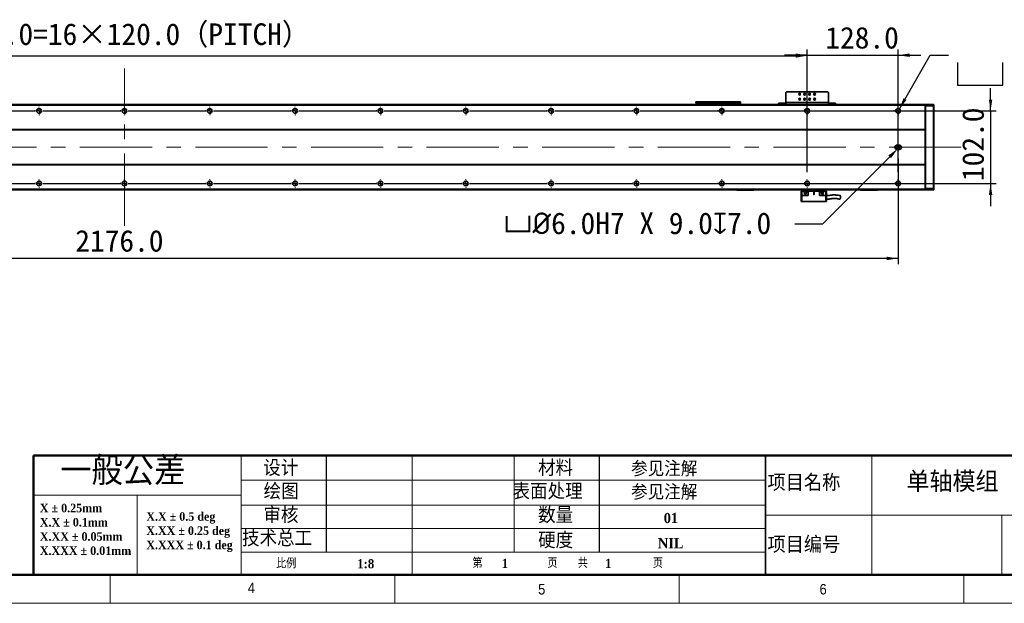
# Model space of a CAD drawing. Header units: millimetres. Extents: x 40 to 3320, y 40 to 2336.
# Tile 5 of 11: x 1153 to 2537, y 40 to 861. Entities that reach past the tile are written whole.
import ezdxf

# ---------------------------------------------------------------- set-up
doc = ezdxf.new("R2010")
doc.units = ezdxf.units.MM
doc.header["$LTSCALE"] = 8
doc.header["$PDSIZE"] = -1
doc.linetypes.add('CENTERX2', pattern=[20.32, 12.7, -2.54, 2.54, -2.54])
doc.layers.add('DIMNS', color=7, linetype='Continuous')
doc.layers.add('黑色实线', color=7, linetype='Continuous')
doc.styles.add('SLDTEXTSTYLE1', font='Gothic.ttf', dxfattribs={"width": 0.913})
doc.styles.add('SLDTEXTSTYLE2', font='timesbd.ttf', dxfattribs={"width": 0.933})
doc.styles.add('SLDTEXTSTYLE3', font='txt', dxfattribs={"bigfont": 'bigfont'})
doc.styles.add('SLDTEXTSTYLE4', font='txt', dxfattribs={"bigfont": 'bigfont'})
doc.styles.add('SLDTEXTSTYLE7', font='timesbd.ttf', dxfattribs={"width": 0.933, "bigfont": 'bigfont'})
doc.styles.add('SLDTEXTSTYLE8', font='txt')
doc.dimstyles.new('SLDDIMSTYLE0', dxfattribs={"dimtxt": 30.4, "dimasz": 16, "dimexe": 0, "dimexo": 0.0625, "dimgap": 7.6, "dimtad": 2, "dimdec": 1, "dimrnd": 1e-09, "dimzin": 4, "dimdsep": 46, "dimtxsty": 'SLDTEXTSTYLE8', "dimsah": 1, "dimcen": 0.09, "dimadec": 0, "dimazin": 1, "dimtfac": 1, "dimtdec": 1, "dimtmove": 0, "dimatfit": 0, "dimfxl": 0, "dimfrac": 2, "dimtolj": 1, "dimtzin": 12, "dimarcsym": 0})
doc.dimstyles.new('SLDDIMSTYLE5', dxfattribs={"dimtxt": 30.4, "dimasz": 16, "dimexe": 0, "dimexo": 0.0625, "dimgap": 7.6, "dimtad": 2, "dimdec": 1, "dimrnd": 1e-09, "dimzin": 4, "dimdsep": 46, "dimtxsty": 'SLDTEXTSTYLE8', "dimsah": 1, "dimcen": 0.09, "dimadec": 0, "dimazin": 1, "dimtfac": 1, "dimtdec": 1, "dimtofl": 0, "dimtmove": 0, "dimatfit": 3, "dimfxl": 0, "dimfrac": 2, "dimtolj": 1, "dimtzin": 12, "dimarcsym": 0})
doc.dimstyles.new('SLDDIMSTYLE7', dxfattribs={"dimtxt": 30.4, "dimasz": 16, "dimexe": 0, "dimexo": 0.0625, "dimgap": 7.6, "dimtad": 0, "dimtih": 1, "dimtoh": 1, "dimdec": 1, "dimrnd": 1e-09, "dimzin": 4, "dimdsep": 46, "dimtxsty": 'SLDTEXTSTYLE8', "dimsah": 1, "dimcen": 0, "dimadec": 0, "dimazin": 1, "dimtfac": 1, "dimtdec": 1, "dimtofl": 0, "dimtmove": 0, "dimatfit": 3, "dimfxl": 0, "dimfrac": 2, "dimtolj": 1, "dimtzin": 12, "dimarcsym": 0})
doc.dimstyles.new('SLDDIMSTYLE8', dxfattribs={"dimtxt": 30.4, "dimasz": 16, "dimexe": 0, "dimexo": 0.0625, "dimgap": 7.6, "dimtad": 0, "dimtih": 1, "dimtoh": 1, "dimdec": 1, "dimrnd": 1e-09, "dimzin": 4, "dimdsep": 46, "dimtxsty": 'SLDTEXTSTYLE8', "dimsah": 1, "dimcen": 0, "dimadec": 0, "dimazin": 1, "dimtfac": 1, "dimtdec": 1, "dimtofl": 0, "dimtmove": 0, "dimatfit": 3, "dimfxl": 0, "dimfrac": 2, "dimtolj": 1, "dimtzin": 12, "dimarcsym": 0})

# ---------------------------------------------------------------- blocks, each defined once
blk = doc.blocks.new('SW_NOTE_0')
at = {"color": 0, "linetype": 'Continuous', "lineweight": 0, "char_height": 12, "attachment_point": 1, "style": 'SLDTEXTSTYLE2'}
for s, insert in [('X.X ± 0.5 deg', (0, 15.8)), ('X.XX ± 0.25 deg', (0, -4.2)), ('X.XXX ± 0.1 deg', (0, -24.2))]:
    blk.add_mtext(s, dxfattribs=dict(at, insert=insert))
blk = doc.blocks.new('SW_NOTE_1')
at = {"color": 0, "linetype": 'Continuous', "lineweight": 0, "char_height": 12, "attachment_point": 1, "style": 'SLDTEXTSTYLE2'}
for s, insert in [('X ± 0.25mm ', (0, 15.8)), ('X.X ± 0.1mm', (0, -4.2))]:
    blk.add_mtext(s, dxfattribs=dict(at, insert=insert))
blk = doc.blocks.new('SW_NOTE_2')
at = {"color": 0, "linetype": 'Continuous', "lineweight": 0, "char_height": 12, "attachment_point": 1, "style": 'SLDTEXTSTYLE2'}
for s, insert in [('X.XX ± 0.05mm', (0, 15.8)), ('X.XXX ± 0.01mm', (0, -4.2))]:
    blk.add_mtext(s, dxfattribs=dict(at, insert=insert))
blk = doc.blocks.new('_D_28')
at = {"layer": 'Defpoints', "color": 0}
for p in [(2387.2, 679.1), (2389.3, 681.2)]:
    blk.add_point(p, dxfattribs=at)
at = {"layer": '黑色实线', "color": 0, "lineweight": -2}
for p, q in [((2281.8, 573.7), (2375.9, 667.8)), ((2242.6, 573.7), (2281.8, 573.7))]:
    blk.add_line(p, q, dxfattribs=at)
at = {"layer": '黑色实线', "color": 0}
blk.add_solid([(2374, 669.7), (2377.8, 665.9), (2387.2, 679.1)], dxfattribs=at)
at = {"layer": '黑色实线', "color": 0, "insert": (1833, 589.5), "char_height": 30.4, "attachment_point": 1, "style": 'SLDTEXTSTYLE8'}
blk.add_mtext('\\A1;{\\fGDT|b0|i0|c134|p2;v\\fISOCPEUR|b0|i0|c134|p34;%%C}6.0H7 X 9.0{\\fGDT|b0|i0|c134|p2;x}7.0', dxfattribs=at)
blk = doc.blocks.new('_D_29')
at = {"layer": '黑色实线'}
for p, q in [((211.8, 671.1), (211.8, 516.9)), ((2387.8, 665.5), (2387.8, 516.9)), ((2387.8, 524.9), (211.8, 524.9))]:
    blk.add_line(p, q, dxfattribs=at)
for points in [[(211.8, 524.9), (227.8, 522.5), (227.8, 527.3)], [(2387.8, 524.9), (2371.8, 527.3), (2371.8, 522.5)]]:
    blk.add_solid(points, dxfattribs=at)
at = {"layer": '黑色实线', "insert": (1230.7, 564.8), "char_height": 30.4, "attachment_point": 1, "style": 'SLDTEXTSTYLE8'}
blk.add_mtext('2176.0', dxfattribs=at)
blk = doc.blocks.new('SW_SYMBOL_HOLE_SPOT')
at = {"layer": '黑色实线', "color": 0}
for p, q in [((0, 7000), (0, 600)), ((12800, 600), (12800, 7000)), ((0, 600), (12800, 600))]:
    blk.add_line(p, q, dxfattribs=at)
blk = doc.blocks.new('SW_SYMBOL_HOLE_DEPTH')
at = {"layer": '黑色实线', "color": 0}
for p, q in [((0, 7000), (6400, 7000)), ((3200, 7000), (3200, 600)), ((800, 4440), (3200, 600)), ((5600, 4440), (3200, 600))]:
    blk.add_line(p, q, dxfattribs=at)
blk = doc.blocks.new('_D_30')
at = {"layer": '黑色实线'}
for p, q in [((2389.5, 735.1), (2433, 810.6)), ((2433, 810.6), (2458.7, 810.6))]:
    blk.add_line(p, q, dxfattribs=at)
blk.add_solid([(2389.5, 735.1), (2399.5, 747.8), (2395.4, 750.2)], dxfattribs=at)
at = {"layer": '黑色实线', "xscale": 0.004985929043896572, "yscale": 0.004985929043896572, "zscale": 0.004985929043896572}
for name, p in [('SW_SYMBOL_HOLE_SPOT', (2471.4, 765.6)), ('SW_SYMBOL_HOLE_DEPTH', (2699.4, 765.6))]:
    blk.add_blockref(name, p, dxfattribs=at)
at = {"layer": '黑色实线', "char_height": 30.4, "attachment_point": 1, "style": 'SLDTEXTSTYLE8'}
for s, insert in [('38X ', (2580, 850.7)), ('%%c', (2659.1, 850.4)), (' THROUGH HOLE', (2706, 850.7)), (' 42.0(UPSIDE DOWN)', (2743.9, 801)), ('%%c', (2555.4, 800.7)), (' 11.0 ', (2602.4, 801))]:
    blk.add_mtext(s, dxfattribs=dict(at, insert=insert))
blk = doc.blocks.new('_D_31')
at = {"layer": '黑色实线'}
for p, q in [((2517.8, 732.2), (2517.8, 764.2)), ((2035.8, 732.2), (2525.8, 732.2)), ((2517.8, 732.2), (2517.8, 630.2)), ((2035.8, 630.2), (2525.8, 630.2)), ((2517.8, 630.2), (2517.8, 598.2))]:
    blk.add_line(p, q, dxfattribs=at)
for points in [[(2517.8, 732.2), (2520.2, 748.2), (2515.4, 748.2)], [(2517.8, 630.2), (2515.4, 614.2), (2520.2, 614.2)]]:
    blk.add_solid(points, dxfattribs=at)
at = {"layer": '黑色实线', "insert": (2477.9, 633.6), "char_height": 30.4, "attachment_point": 1, "rotation": 90, "style": 'SLDTEXTSTYLE8'}
blk.add_mtext('102.0', dxfattribs=at)
blk = doc.blocks.new('_D_32')
at = {"layer": 'Defpoints', "color": 0}
for p in [(2259.8, 809.9), (339.8, 738.1), (2259.8, 738.1)]:
    blk.add_point(p, dxfattribs=at)
at = {"layer": '黑色实线', "color": 0, "lineweight": -2}
for p, q in [((339.8, 738.1), (339.8, 809.9)), ((355.8, 809.9), (2243.8, 809.9)), ((2259.8, 738.1), (2259.8, 809.9))]:
    blk.add_line(p, q, dxfattribs=at)
at = {"layer": '黑色实线', "color": 0}
for points in [[(355.8, 812.6), (355.8, 807.2), (339.8, 809.9)], [(2243.8, 812.6), (2243.8, 807.2), (2259.8, 809.9)]]:
    blk.add_solid(points, dxfattribs=at)
at = {"layer": '黑色实线', "color": 0, "insert": (1304.1, 855.4), "char_height": 30.4, "attachment_point": 2, "style": 'SLDTEXTSTYLE8'}
blk.add_mtext('\\A1;1920.0=16×120.0（PITCH）', dxfattribs=at)
blk = doc.blocks.new('_D_35')
at = {"layer": '黑色实线'}
for p, q in [((2259.8, 646.2), (2259.8, 818.6)), ((2387.8, 646.2), (2387.8, 818.6)), ((2259.8, 810.6), (2227.8, 810.6)), ((2259.8, 810.6), (2387.8, 810.6)), ((2387.8, 810.6), (2419.8, 810.6))]:
    blk.add_line(p, q, dxfattribs=at)
for points in [[(2259.8, 810.6), (2243.8, 813), (2243.8, 808.2)], [(2387.8, 810.6), (2403.8, 808.2), (2403.8, 813)]]:
    blk.add_solid(points, dxfattribs=at)
at = {"layer": '黑色实线', "insert": (2285.4, 850.4), "char_height": 30.4, "attachment_point": 1, "style": 'SLDTEXTSTYLE8'}
blk.add_mtext('128.0', dxfattribs=at)
blk = doc.blocks.new('SW_CENTERMARKSYMBOL_25')
at = {"layer": '黑色实线', "color": 0}
for p, q in [((485.08, 0), (594.92, 0)), ((594.92, 0), (594.16, 0)), ((600, 0), (597.46, 0)), ((600, 0), (597.46, 0)), ((600, 0), (597.46, 0)), ((600, 0), (597.46, 0)), ((600, 0), (597.46, 0)), ((600, 0), (597.46, 0)), ((600, 0), (597.46, 0)), ((600, 0), (597.46, 0)), ((600, 5.08), (600, 5.84)), ((600, 0), (600, 2.54)), ((600, 0), (600, 2.54)), ((600, 0), (600, 2.54)), ((600, 0), (600, 2.54)), ((600, 0), (600, 2.54)), ((600, 0), (600, 2.54)), ((600, 0), (600, 2.54)), ((600, 0), (600, 2.54)), ((600, 0), (600, -2.54)), ((600, 0), (602.54, 0)), ((600, 0), (600, -2.54)), ((600, 0), (602.54, 0)), ((600, 0), (600, -2.54)), ((600, 0), (602.54, 0)), ((600, 0), (600, -2.54)), ((600, 0), (602.54, 0)), ((600, 0), (600, -2.54)), ((600, 0), (602.54, 0)), ((600, 0), (600, -2.54)), ((600, 0), (602.54, 0)), ((600, 0), (600, -2.54)), ((600, 0), (602.54, 0)), ((600, 0), (600, -2.54)), ((600, 0), (602.54, 0)), ((605.08, 0), (605.84, 0)), ((605.08, 0), (714.92, 0)), ((714.92, 0), (714.16, 0)), ((720, 0), (717.46, 0)), ((720, 0), (717.46, 0)), ((720, 0), (717.46, 0)), ((720, 0), (717.46, 0)), ((720, 0), (717.46, 0)), ((720, 0), (717.46, 0)), ((720, 0), (717.46, 0)), ((720, 0), (717.46, 0)), ((720, 0), (717.46, 0)), ((720, 5.08), (720, 5.84)), ((720, 0), (720, 2.54)), ((720, 0), (720, 2.54)), ((720, 0), (720, 2.54)), ((720, 0), (720, 2.54)), ((720, 0), (720, 2.54)), ((720, 0), (720, 2.54)), ((720, 0), (720, 2.54)), ((720, 0), (720, 2.54)), ((720, 0), (720, 2.54)), ((720, 0), (720, -2.54)), ((720, 0), (722.54, 0)), ((720, 0), (720, -2.54)), ((720, 0), (722.54, 0)), ((720, 0), (720, -2.54)), ((720, 0), (722.54, 0)), ((720, 0), (720, -2.54)), ((720, 0), (722.54, 0)), ((720, 0), (720, -2.54)), ((720, 0), (722.54, 0)), ((720, 0), (720, -2.54)), ((720, 0), (722.54, 0)), ((720, 0), (720, -2.54)), ((720, 0), (722.54, 0)), ((720, 0), (720, -2.54)), ((720, 0), (722.54, 0)), ((720, 0), (720, -2.54)), ((720, 0), (722.54, 0)), ((725.08, 0), (725.84, 0)), ((725.08, 0), (834.92, 0)), ((834.92, 0), (834.16, 0)), ((840, 0), (837.46, 0)), ((840, 0), (837.46, 0)), ((840, 0), (837.46, 0)), ((840, 0), (837.46, 0)), ((840, 0), (837.46, 0)), ((840, 0), (837.46, 0)), ((840, 0), (837.46, 0)), ((840, 0), (837.46, 0)), ((840, 5.08), (840, 5.84)), ((840, 0), (840, 2.54)), ((840, 0), (840, 2.54)), ((840, 0), (840, 2.54)), ((840, 0), (840, 2.54)), ((840, 0), (840, 2.54)), ((840, 0), (840, 2.54)), ((840, 0), (840, 2.54)), ((840, 0), (840, 2.54)), ((840, 0), (840, -2.54)), ((840, 0), (842.54, 0)), ((840, 0), (840, -2.54)), ((840, 0), (842.54, 0)), ((840, 0), (840, -2.54)), ((840, 0), (842.54, 0)), ((840, 0), (840, -2.54)), ((840, 0), (842.54, 0)), ((840, 0), (840, -2.54)), ((840, 0), (842.54, 0)), ((840, 0), (840, -2.54)), ((840, 0), (842.54, 0)), ((840, 0), (840, -2.54)), ((840, 0), (842.54, 0)), ((840, 0), (840, -2.54)), ((840, 0), (842.54, 0)), ((845.08, 0), (845.84, 0)), ((845.08, 0), (954.92, 0)), ((954.92, 0), (954.16, 0)), ((960, 0), (957.46, 0)), ((960, 0), (957.46, 0)), ((960, 0), (957.46, 0)), ((960, 0), (957.46, 0)), ((960, 0), (957.46, 0)), ((960, 0), (957.46, 0)), ((960, 0), (957.46, 0)), ((960, 5.08), (960, 5.84)), ((960, 0), (960, 2.54)), ((960, 0), (960, 2.54)), ((960, 0), (960, 2.54)), ((960, 0), (960, 2.54)), ((960, 0), (960, 2.54)), ((960, 0), (960, 2.54)), ((960, 0), (960, 2.54)), ((960, 0), (960, -2.54)), ((960, 0), (962.54, 0)), ((960, 0), (960, -2.54)), ((960, 0), (962.54, 0)), ((960, 0), (960, -2.54)), ((960, 0), (962.54, 0)), ((960, 0), (960, -2.54)), ((960, 0), (962.54, 0)), ((960, 0), (960, -2.54)), ((960, 0), (962.54, 0)), ((960, 0), (960, -2.54)), ((960, 0), (962.54, 0)), ((960, 0), (960, -2.54)), ((960, 0), (962.54, 0)), ((965.08, 0), (965.84, 0)), ((965.08, 0), (1074.92, 0)), ((1074.92, 0), (1074.16, 0)), ((1080, 0), (1077.46, 0)), ((1080, 0), (1077.46, 0)), ((1080, 0), (1077.46, 0)), ((1080, 0), (1077.46, 0)), ((1080, 0), (1077.46, 0)), ((1080, 0), (1077.46, 0)), ((1080, 5.08), (1080, 5.84)), ((1080, 0), (1080, 2.54)), ((1080, 0), (1080, 2.54)), ((1080, 0), (1080, 2.54)), ((1080, 0), (1080, 2.54)), ((1080, 0), (1080, 2.54)), ((1080, 0), (1080, 2.54)), ((1080, 0), (1080, -2.54)), ((1080, 0), (1082.54, 0)), ((1080, 0), (1080, -2.54)), ((1080, 0), (1082.54, 0)), ((1080, 0), (1080, -2.54)), ((1080, 0), (1082.54, 0)), ((1080, 0), (1080, -2.54)), ((1080, 0), (1082.54, 0)), ((1080, 0), (1080, -2.54)), ((1080, 0), (1082.54, 0)), ((1080, 0), (1080, -2.54)), ((1080, 0), (1082.54, 0)), ((1085.08, 0), (1085.84, 0)), ((1085.08, 0), (1194.92, 0)), ((1194.92, 0), (1194.16, 0)), ((1200, 0), (1197.46, 0)), ((1200, 0), (1197.46, 0)), ((1200, 0), (1197.46, 0)), ((1200, 0), (1197.46, 0)), ((1200, 0), (1197.46, 0)), ((1200, 5.08), (1200, 5.84)), ((1200, 0), (1200, 2.54)), ((1200, 0), (1200, 2.54)), ((1200, 0), (1200, 2.54)), ((1200, 0), (1200, 2.54)), ((1200, 0), (1200, 2.54)), ((1200, 0), (1200, -2.54)), ((1200, 0), (1202.54, 0)), ((1200, 0), (1200, -2.54)), ((1200, 0), (1202.54, 0)), ((1200, 0), (1200, -2.54)), ((1200, 0), (1202.54, 0)), ((1200, 0), (1200, -2.54)), ((1200, 0), (1202.54, 0)), ((1200, 0), (1200, -2.54)), ((1200, 0), (1202.54, 0)), ((1205.08, 0), (1205.84, 0)), ((1205.08, 0), (1314.92, 0)), ((1314.92, 0), (1314.16, 0)), ((1320, 0), (1317.46, 0)), ((1320, 0), (1317.46, 0)), ((1320, 0), (1317.46, 0)), ((1320, 0), (1317.46, 0)), ((1320, 5.08), (1320, 5.84)), ((1320, 0), (1320, 2.54)), ((1320, 0), (1320, 2.54)), ((1320, 0), (1320, 2.54)), ((1320, 0), (1320, 2.54)), ((1320, 0), (1320, -2.54)), ((1320, 0), (1322.54, 0)), ((1320, 0), (1320, -2.54)), ((1320, 0), (1322.54, 0)), ((1320, 0), (1320, -2.54)), ((1320, 0), (1322.54, 0)), ((1320, 0), (1320, -2.54)), ((1320, 0), (1322.54, 0)), ((1325.08, 0), (1325.84, 0)), ((1325.08, 0), (1434.92, 0)), ((1434.92, 0), (1434.16, 0)), ((1440, 0), (1437.46, 0)), ((1440, 0), (1437.46, 0)), ((1440, 0), (1437.46, 0)), ((1440, 5.08), (1440, 5.84)), ((1440, 0), (1440, 2.54)), ((1440, 0), (1440, 2.54)), ((1440, 0), (1440, 2.54)), ((1440, 0), (1440, -2.54)), ((1440, 0), (1442.54, 0)), ((1440, 0), (1440, -2.54)), ((1440, 0), (1442.54, 0)), ((1440, 0), (1440, -2.54)), ((1440, 0), (1442.54, 0)), ((1445.08, 0), (1445.84, 0)), ((1445.08, 0), (1554.92, 0)), ((1554.92, 0), (1554.16, 0)), ((1560, 0), (1557.46, 0)), ((1560, 0), (1557.46, 0)), ((1560, 5.08), (1560, 5.84)), ((1560, 0), (1560, 2.54)), ((1560, 0), (1560, 2.54)), ((1560, 0), (1560, -2.54)), ((1560, 0), (1562.54, 0)), ((1560, 0), (1560, -2.54)), ((1560, 0), (1562.54, 0)), ((1565.08, 0), (1565.84, 0)), ((1565.08, 0), (1674.92, 0)), ((1680, 0), (1677.46, 0)), ((1680, 5.08), (1680, 5.84)), ((1680, 0), (1680, 2.54)), ((1680, 0), (1680, -2.54)), ((1680, 0), (1682.54, 0)), ((1685.08, 0), (1685.84, 0)), ((600, -5.08), (600, -5.84)), ((720, -5.08), (720, -5.84)), ((840, -5.08), (840, -5.84)), ((960, -5.08), (960, -5.84)), ((1080, -5.08), (1080, -5.84)), ((1200, -5.08), (1200, -5.84)), ((1320, -5.08), (1320, -5.84)), ((1440, -5.08), (1440, -5.84)), ((1560, -5.08), (1560, -5.84)), ((1680, -5.08), (1680, -5.84))]:
    blk.add_line(p, q, dxfattribs=at)
blk = doc.blocks.new('SW_CENTERMARKSYMBOL_26')
at = {"layer": '黑色实线', "color": 0}
for p, q in [((365.08, 0), (474.92, 0)), ((474.92, 0), (474.16, 0)), ((480, 0), (477.46, 0)), ((480, 0), (477.46, 0)), ((480, 0), (477.46, 0)), ((480, 0), (477.46, 0)), ((480, 0), (477.46, 0)), ((480, 0), (477.46, 0)), ((480, 0), (477.46, 0)), ((480, 0), (477.46, 0)), ((480, 5.08), (480, 5.84)), ((480, 0), (480, 2.54)), ((480, 0), (480, 2.54)), ((480, 0), (480, 2.54)), ((480, 0), (480, 2.54)), ((480, 0), (480, 2.54)), ((480, 0), (480, 2.54)), ((480, 0), (480, 2.54)), ((480, 0), (480, 2.54)), ((480, 0), (480, -2.54)), ((480, 0), (482.54, 0)), ((480, 0), (480, -2.54)), ((480, 0), (482.54, 0)), ((480, 0), (480, -2.54)), ((480, 0), (482.54, 0)), ((480, 0), (480, -2.54)), ((480, 0), (482.54, 0)), ((480, 0), (480, -2.54)), ((480, 0), (482.54, 0)), ((480, 0), (480, -2.54)), ((480, 0), (482.54, 0)), ((480, 0), (480, -2.54)), ((480, 0), (482.54, 0)), ((480, 0), (480, -2.54)), ((480, 0), (482.54, 0)), ((485.08, 0), (485.84, 0)), ((485.08, 0), (594.92, 0)), ((594.92, 0), (594.16, 0)), ((600, 0), (597.46, 0)), ((600, 0), (597.46, 0)), ((600, 0), (597.46, 0)), ((600, 0), (597.46, 0)), ((600, 0), (597.46, 0)), ((600, 0), (597.46, 0)), ((600, 0), (597.46, 0)), ((600, 0), (597.46, 0)), ((600, 0), (597.46, 0)), ((600, 5.08), (600, 5.84)), ((600, 0), (600, 2.54)), ((600, 0), (600, 2.54)), ((600, 0), (600, 2.54)), ((600, 0), (600, 2.54)), ((600, 0), (600, 2.54)), ((600, 0), (600, 2.54)), ((600, 0), (600, 2.54)), ((600, 0), (600, 2.54)), ((600, 0), (600, 2.54)), ((600, 0), (600, -2.54)), ((600, 0), (602.54, 0)), ((600, 0), (600, -2.54)), ((600, 0), (602.54, 0)), ((600, 0), (600, -2.54)), ((600, 0), (602.54, 0)), ((600, 0), (600, -2.54)), ((600, 0), (602.54, 0)), ((600, 0), (600, -2.54)), ((600, 0), (602.54, 0)), ((600, 0), (600, -2.54)), ((600, 0), (602.54, 0)), ((600, 0), (600, -2.54)), ((600, 0), (602.54, 0)), ((600, 0), (600, -2.54)), ((600, 0), (602.54, 0)), ((600, 0), (600, -2.54)), ((600, 0), (602.54, 0)), ((605.08, 0), (605.84, 0)), ((605.08, 0), (714.92, 0)), ((714.92, 0), (714.16, 0)), ((720, 0), (717.46, 0)), ((720, 0), (717.46, 0)), ((720, 0), (717.46, 0)), ((720, 0), (717.46, 0)), ((720, 0), (717.46, 0)), ((720, 0), (717.46, 0)), ((720, 0), (717.46, 0)), ((720, 0), (717.46, 0)), ((720, 5.08), (720, 5.84)), ((720, 0), (720, 2.54)), ((720, 0), (720, 2.54)), ((720, 0), (720, 2.54)), ((720, 0), (720, 2.54)), ((720, 0), (720, 2.54)), ((720, 0), (720, 2.54)), ((720, 0), (720, 2.54)), ((720, 0), (720, 2.54)), ((720, 0), (720, -2.54)), ((720, 0), (722.54, 0)), ((720, 0), (720, -2.54)), ((720, 0), (722.54, 0)), ((720, 0), (720, -2.54)), ((720, 0), (722.54, 0)), ((720, 0), (720, -2.54)), ((720, 0), (722.54, 0)), ((720, 0), (720, -2.54)), ((720, 0), (722.54, 0)), ((720, 0), (720, -2.54)), ((720, 0), (722.54, 0)), ((720, 0), (720, -2.54)), ((720, 0), (722.54, 0)), ((720, 0), (720, -2.54)), ((720, 0), (722.54, 0)), ((725.08, 0), (725.84, 0)), ((725.08, 0), (834.92, 0)), ((834.92, 0), (834.16, 0)), ((840, 0), (837.46, 0)), ((840, 0), (837.46, 0)), ((840, 0), (837.46, 0)), ((840, 0), (837.46, 0)), ((840, 0), (837.46, 0)), ((840, 0), (837.46, 0)), ((840, 0), (837.46, 0)), ((840, 5.08), (840, 5.84)), ((840, 0), (840, 2.54)), ((840, 0), (840, 2.54)), ((840, 0), (840, 2.54)), ((840, 0), (840, 2.54)), ((840, 0), (840, 2.54)), ((840, 0), (840, 2.54)), ((840, 0), (840, 2.54)), ((840, 0), (840, -2.54)), ((840, 0), (842.54, 0)), ((840, 0), (840, -2.54)), ((840, 0), (842.54, 0)), ((840, 0), (840, -2.54)), ((840, 0), (842.54, 0)), ((840, 0), (840, -2.54)), ((840, 0), (842.54, 0)), ((840, 0), (840, -2.54)), ((840, 0), (842.54, 0)), ((840, 0), (840, -2.54)), ((840, 0), (842.54, 0)), ((840, 0), (840, -2.54)), ((840, 0), (842.54, 0)), ((845.08, 0), (845.84, 0)), ((845.08, 0), (954.92, 0)), ((954.92, 0), (954.16, 0)), ((960, 0), (957.46, 0)), ((960, 0), (957.46, 0)), ((960, 0), (957.46, 0)), ((960, 0), (957.46, 0)), ((960, 0), (957.46, 0)), ((960, 0), (957.46, 0)), ((960, 5.08), (960, 5.84)), ((960, 0), (960, 2.54)), ((960, 0), (960, 2.54)), ((960, 0), (960, 2.54)), ((960, 0), (960, 2.54)), ((960, 0), (960, 2.54)), ((960, 0), (960, 2.54)), ((960, 0), (960, -2.54)), ((960, 0), (962.54, 0)), ((960, 0), (960, -2.54)), ((960, 0), (962.54, 0)), ((960, 0), (960, -2.54)), ((960, 0), (962.54, 0)), ((960, 0), (960, -2.54)), ((960, 0), (962.54, 0)), ((960, 0), (960, -2.54)), ((960, 0), (962.54, 0)), ((960, 0), (960, -2.54)), ((960, 0), (962.54, 0)), ((965.08, 0), (965.84, 0)), ((965.08, 0), (1074.92, 0)), ((1074.92, 0), (1074.16, 0)), ((1080, 0), (1077.46, 0)), ((1080, 0), (1077.46, 0)), ((1080, 0), (1077.46, 0)), ((1080, 0), (1077.46, 0)), ((1080, 0), (1077.46, 0)), ((1080, 5.08), (1080, 5.84)), ((1080, 0), (1080, 2.54)), ((1080, 0), (1080, 2.54)), ((1080, 0), (1080, 2.54)), ((1080, 0), (1080, 2.54)), ((1080, 0), (1080, 2.54)), ((1080, 0), (1080, -2.54)), ((1080, 0), (1082.54, 0)), ((1080, 0), (1080, -2.54)), ((1080, 0), (1082.54, 0)), ((1080, 0), (1080, -2.54)), ((1080, 0), (1082.54, 0)), ((1080, 0), (1080, -2.54)), ((1080, 0), (1082.54, 0)), ((1080, 0), (1080, -2.54)), ((1080, 0), (1082.54, 0)), ((1085.08, 0), (1085.84, 0)), ((1085.08, 0), (1194.92, 0)), ((1194.92, 0), (1194.16, 0)), ((1200, 0), (1197.46, 0)), ((1200, 0), (1197.46, 0)), ((1200, 0), (1197.46, 0)), ((1200, 0), (1197.46, 0)), ((1200, 5.08), (1200, 5.84)), ((1200, 0), (1200, 2.54)), ((1200, 0), (1200, 2.54)), ((1200, 0), (1200, 2.54)), ((1200, 0), (1200, 2.54)), ((1200, 0), (1200, -2.54)), ((1200, 0), (1202.54, 0)), ((1200, 0), (1200, -2.54)), ((1200, 0), (1202.54, 0)), ((1200, 0), (1200, -2.54)), ((1200, 0), (1202.54, 0)), ((1200, 0), (1200, -2.54)), ((1200, 0), (1202.54, 0)), ((1205.08, 0), (1205.84, 0)), ((1205.08, 0), (1314.92, 0)), ((1314.92, 0), (1314.16, 0)), ((1320, 0), (1317.46, 0)), ((1320, 0), (1317.46, 0)), ((1320, 0), (1317.46, 0)), ((1320, 5.08), (1320, 5.84)), ((1320, 0), (1320, 2.54)), ((1320, 0), (1320, 2.54)), ((1320, 0), (1320, 2.54)), ((1320, 0), (1320, -2.54)), ((1320, 0), (1322.54, 0)), ((1320, 0), (1320, -2.54)), ((1320, 0), (1322.54, 0)), ((1320, 0), (1320, -2.54)), ((1320, 0), (1322.54, 0)), ((1325.08, 0), (1325.84, 0)), ((1325.08, 0), (1434.92, 0)), ((1434.92, 0), (1434.16, 0)), ((1440, 0), (1437.46, 0)), ((1440, 0), (1437.46, 0)), ((1440, 5.08), (1440, 5.84)), ((1440, 0), (1440, 2.54)), ((1440, 0), (1440, 2.54)), ((1440, 0), (1440, -2.54)), ((1440, 0), (1442.54, 0)), ((1440, 0), (1440, -2.54)), ((1440, 0), (1442.54, 0)), ((1445.08, 0), (1445.84, 0)), ((1445.08, 0), (1554.92, 0)), ((1560, 0), (1557.46, 0)), ((1560, 5.08), (1560, 5.84)), ((1560, 0), (1560, 2.54)), ((1560, 0), (1560, -2.54)), ((1560, 0), (1562.54, 0)), ((1565.08, 0), (1565.84, 0)), ((480, -5.08), (480, -5.84)), ((600, -5.08), (600, -5.84)), ((720, -5.08), (720, -5.84)), ((840, -5.08), (840, -5.84)), ((960, -5.08), (960, -5.84)), ((1080, -5.08), (1080, -5.84)), ((1200, -5.08), (1200, -5.84)), ((1320, -5.08), (1320, -5.84)), ((1440, -5.08), (1440, -5.84)), ((1560, -5.08), (1560, -5.84))]:
    blk.add_line(p, q, dxfattribs=at)
blk = doc.blocks.new('SW_CENTERMARKSYMBOL_27')
at = {"layer": '黑色实线', "color": 0}
for p, q in [((-5.08, 0), (-5.84, 0)), ((0, 0), (-2.54, 0)), ((0, 5.08), (0, 5.84)), ((0, 0), (0, 2.54)), ((0, 0), (0, -2.54)), ((0, 0), (2.54, 0)), ((5.08, 0), (5.84, 0)), ((0, -5.08), (0, -5.84))]:
    blk.add_line(p, q, dxfattribs=at)
blk = doc.blocks.new('SW_CENTERMARKSYMBOL_28')
at = {"layer": '黑色实线', "color": 0}
for p, q in [((-5.08, 0), (-5.84, 0)), ((0, 0), (-2.54, 0)), ((0, 5.08), (0, 5.84)), ((0, 0), (0, 2.54)), ((0, 0), (0, -2.54)), ((0, 0), (2.54, 0)), ((5.08, 0), (5.84, 0)), ((0, -5.08), (0, -5.84))]:
    blk.add_line(p, q, dxfattribs=at)
blk = doc.blocks.new('SW_CENTERMARKSYMBOL_29')
at = {"layer": '黑色实线', "color": 0}
for p, q in [((-5.08, 0), (-5.54, 0)), ((0, 0), (-2.54, 0)), ((0, 5.08), (0, 5.54)), ((0, 0), (0, 2.54)), ((0, 0), (2.54, 0)), ((0, 0), (0, -2.54)), ((5.08, 0), (5.54, 0)), ((0, -5.08), (0, -5.54))]:
    blk.add_line(p, q, dxfattribs=at)
blk = doc.blocks.new('SW_DOWELSYMBOL_5')
at = {"linetype": 'Continuous', "lineweight": 18}
h = blk.add_hatch(color=0, dxfattribs=at)
edge = h.paths.add_edge_path(flags=0)
edge.add_arc((0, 0), 3, 180, 270)
edge.add_line((0, -3), (0, 0))
edge.add_line((0, 0), (-3, 0))
h = blk.add_hatch(color=0, dxfattribs=at)
edge = h.paths.add_edge_path(flags=0)
edge.add_arc((0, 0), 3, 0, 90)
edge.add_line((0, 3), (0, 0))
edge.add_line((0, 0), (3, 0))
at = {"layer": '黑色实线', "color": 0}
blk.add_circle((0, 0), 3, dxfattribs=at)
blk = doc.blocks.new('SW_DOWELSYMBOL_6')
at = {"linetype": 'Continuous', "lineweight": 18}
h = blk.add_hatch(color=0, dxfattribs=at)
edge = h.paths.add_edge_path(flags=0)
edge.add_arc((0, 0), 3, 180, 270)
edge.add_line((0, -3), (0, 0))
edge.add_line((0, 0), (-3, 0))
h = blk.add_hatch(color=0, dxfattribs=at)
edge = h.paths.add_edge_path(flags=0)
edge.add_arc((0, 0), 3, 0, 90)
edge.add_line((0, 3), (0, 0))
edge.add_line((0, 0), (3, 0))
at = {"layer": '黑色实线', "color": 0}
blk.add_circle((0, 0), 3, dxfattribs=at)

msp = doc.modelspace()

# ---------------------------------------------------------------- linework, layer by layer
at = {"color": 7, "linetype": 'Continuous', "lineweight": 35}
for p, q in [((2230.8, 759.05), (2229.8, 758.05)), ((2229.8, 758.05), (2229.8, 744.25)), ((2288.8, 759.05), (2230.8, 759.05)), ((2289.8, 758.05), (2288.8, 759.05)), ((2289.8, 744.25), (2289.8, 758.05)), ((2425.8, 741.25), (173.8, 741.25)), ((2425.8, 740.25), (173.8, 740.25)), ((2103.3, 743.25), (2103.3, 745.25)), ((2103.3, 745.25), (2104.3, 745.25)), ((2104.3, 743.25), (2103.3, 743.25)), ((2104.3, 745.25), (2104.3, 743.25)), ((2104.3, 745.25), (2158.3, 745.25)), ((2104.3, 743.25), (2158.3, 743.25)), ((2131.3, 741.41), (2131.3, 743.25)), ((2131.3, 741.41), (2166.3, 741.41)), ((2131.3, 741.25), (2131.3, 741.41)), ((2158.3, 743.25), (2158.3, 745.25)), ((2158.3, 745.25), (2166.3, 745.25)), ((2166.3, 743.25), (2158.3, 743.25)), ((2166.3, 745.25), (2166.3, 743.25)), ((2166.3, 743.25), (2166.3, 741.41)), ((2166.3, 741.41), (2166.3, 741.25)), ((2219.8, 741.25), (2219.8, 743.25)), ((2219.8, 743.25), (2220.8, 743.25)), ((2220.8, 743.25), (2220.8, 741.25)), ((2220.8, 743.25), (2228.8, 743.25)), ((2228.8, 743.25), (2228.8, 741.25)), ((2229.8, 743.25), (2228.8, 743.25)), ((2289.8, 744.25), (2229.8, 744.25)), ((2229.8, 741.25), (2229.8, 744.25)), ((2289.8, 744.25), (2289.8, 741.25)), ((2290.8, 743.25), (2289.8, 743.25)), ((2290.8, 743.25), (2290.8, 741.25)), ((2290.8, 743.25), (2298.8, 743.25)), ((2298.8, 741.25), (2298.8, 743.25)), ((2298.8, 743.25), (2299.8, 743.25)), ((2299.8, 743.25), (2299.8, 741.25)), ((2425.8, 740.95), (2426.1, 741.25)), ((2425.8, 740.25), (2425.8, 741.25)), ((2425.8, 706.25), (2425.8, 740.25)), ((2425.8, 739.12), (2426.1, 739.25)), ((2426.1, 741.25), (2426.1, 739.25)), ((2426.1, 741.25), (2437.5, 741.25)), ((2426.1, 739.25), (2426.1, 623.25)), ((2437.5, 739.25), (2426.1, 739.25)), ((2437.5, 739.25), (2437.5, 741.25)), ((2437.8, 740.95), (2437.5, 741.25)), ((2437.5, 623.25), (2437.5, 739.25)), ((2437.8, 739.12), (2437.5, 739.25)), ((2437.8, 740.95), (2437.8, 739.12)), ((2437.8, 739.12), (2437.8, 623.37)), ((2384.8, 733.62), (2384.8, 730.87)), ((2425.8, 706.25), (173.8, 706.25)), ((2425.8, 706.25), (2425.8, 705.75)), ((2425.8, 705.75), (173.8, 705.75)), ((2425.8, 656.75), (2425.8, 705.75)), ((2389.3, 684.25), (2386.3, 684.25)), ((2386.3, 678.25), (2389.3, 678.25)), ((2425.8, 656.75), (173.8, 656.75)), ((2425.8, 656.25), (173.8, 656.25)), ((2425.8, 656.25), (2425.8, 656.75)), ((2425.8, 622.25), (2425.8, 656.25)), ((2384.8, 631.62), (2384.8, 628.87)), ((2425.8, 623.37), (2426.1, 623.25)), ((2426.1, 623.25), (2426.1, 621.25)), ((2426.1, 623.25), (2437.5, 623.25)), ((2437.8, 623.37), (2437.5, 623.25)), ((2437.5, 621.25), (2437.5, 623.25)), ((2437.8, 623.37), (2437.8, 621.55)), ((2425.8, 622.25), (173.8, 622.25)), ((2425.8, 621.25), (173.8, 621.25)), ((2160.8, 621.05), (2160.8, 621.25)), ((2160.8, 621.05), (2161.1, 620.75)), ((2160.8, 621.05), (2161.8, 621.05)), ((2161.93, 620.75), (2161.1, 620.75)), ((2161.8, 621.25), (2161.8, 621.05)), ((2161.93, 620.75), (2161.8, 621.05)), ((2161.8, 621.05), (2183.8, 621.05)), ((2183.68, 620.75), (2161.93, 620.75)), ((2183.68, 620.75), (2183.8, 621.05)), ((2184.5, 620.75), (2183.68, 620.75)), ((2183.8, 621.05), (2183.8, 621.25)), ((2183.8, 621.05), (2184.8, 621.05)), ((2184.5, 620.75), (2184.8, 621.05)), ((2184.8, 621.25), (2184.8, 621.05)), ((2251.3, 619.35), (2251.3, 604.95)), ((2252.5, 619.35), (2251.3, 619.35)), ((2252.3, 619.35), (2252.3, 621.25)), ((2252.5, 613.35), (2252.3, 613.35)), ((2252.3, 604.95), (2252.3, 613.35)), ((2252.5, 619.35), (2252.5, 613.35)), ((2261.3, 619.35), (2252.5, 619.35)), ((2252.5, 613.35), (2261.3, 613.35)), ((2261.3, 619.35), (2269.05, 619.35)), ((2261.3, 619.35), (2261.3, 613.35)), ((2269.55, 619.35), (2269.05, 619.35)), ((2269.05, 619.35), (2269.05, 614.6)), ((2269.55, 619.35), (2277.3, 619.35)), ((2269.55, 614.6), (2269.55, 619.35)), ((2277.3, 613.35), (2277.3, 619.35)), ((2286.1, 619.35), (2277.3, 619.35)), ((2277.3, 613.35), (2286.1, 613.35)), ((2280.68, 617.8), (2280.85, 617.89)), ((2282.31, 617.4), (2282.44, 616.99)), ((2286.1, 613.35), (2286.1, 619.35)), ((2287.3, 619.35), (2286.1, 619.35)), ((2286.3, 613.35), (2286.1, 613.35)), ((2286.3, 619.35), (2286.3, 621.25)), ((2286.3, 613.35), (2286.3, 604.95)), ((2287.3, 604.95), (2287.3, 619.35)), ((2334.8, 621.05), (2334.8, 621.25)), ((2334.8, 621.05), (2335.1, 620.75)), ((2334.8, 621.05), (2335.8, 621.05)), ((2335.93, 620.75), (2335.1, 620.75)), ((2335.8, 621.25), (2335.8, 621.05)), ((2335.93, 620.75), (2335.8, 621.05)), ((2335.8, 621.05), (2357.8, 621.05)), ((2357.68, 620.75), (2335.93, 620.75)), ((2357.68, 620.75), (2357.8, 621.05)), ((2358.5, 620.75), (2357.68, 620.75)), ((2357.8, 621.05), (2357.8, 621.25)), ((2357.8, 621.05), (2358.8, 621.05)), ((2358.5, 620.75), (2358.8, 621.05)), ((2358.8, 621.25), (2358.8, 621.05)), ((2425.8, 622.25), (2425.8, 621.25)), ((2425.8, 621.55), (2426.1, 621.25)), ((2437.5, 621.25), (2426.1, 621.25)), ((2437.8, 621.55), (2437.5, 621.25)), ((2252.3, 604.95), (2251.3, 604.95)), ((2286.3, 604.95), (2252.3, 604.95)), ((2287.3, 604.95), (2286.3, 604.95)), ((2201.48, 248), (2201.48, 80))]:
    msp.add_line(p, q, dxfattribs=at)
at = {"color": 8, "linetype": 'Continuous', "lineweight": 35}
for p, q in [((2257.05, 749.75), (2255.55, 749.75)), ((2264.05, 749.75), (2262.55, 749.75))]:
    msp.add_line(p, q, dxfattribs=at)
at = {"color": 7, "linetype": 'Continuous', "lineweight": 50}
for p, q in [((1171.76, 248), (1171.76, 80)), ((1171.76, 248), (1464, 248)), ((3280, 248), (1464, 248)), ((80, 80), (3280, 80))]:
    msp.add_line(p, q, dxfattribs=at)
at = {"color": 7, "linetype": 'Continuous', "lineweight": 18}
for p, q in [((1464, 248), (1464, 220)), ((1464, 192), (1464, 248)), ((1464, 220), (1464, 248)), ((1704.34, 248), (1704.34, 80)), ((1848, 248), (1848, 112.05)), ((2350.6, 248), (2350.6, 80)), ((1464, 192), (1464, 220)), ((1464, 213.26), (2201.48, 213.26)), ((1464, 192), (1171.76, 192)), ((1317.88, 192), (1317.88, 80)), ((1464, 192), (1464, 80)), ((1464, 178.04), (2201.48, 178.04)), ((2201.48, 164), (2674.01, 164)), ((2533.82, 164), (2533.82, 80)), ((1464, 145.04), (2201.48, 145.04)), ((2201.48, 112.05), (1464, 112.05)), ((80, 80), (3280, 80)), ((984, 80), (3280, 80)), ((1280, 40), (1280, 80)), ((1680, 40), (1680, 80)), ((2080, 80), (2080, 40)), ((2480, 40), (2480, 80)), ((40, 40), (3320, 40))]:
    msp.add_line(p, q, dxfattribs=at)
at = {"color": 7, "linetype": 'Continuous', "lineweight": 35}
for centre, radius in [((2249.3, 755.75), 1.25), ((2249.3, 748.75), 1.25), ((2256.3, 755.75), 1.25), ((2256.3, 748.75), 1.25), ((2263.3, 755.75), 1.25), ((2263.3, 748.75), 1.25), ((2270.3, 755.75), 1.25), ((2270.3, 748.75), 1.25), ((1179.8, 732.25), 3.3), ((1299.8, 732.25), 3.3), ((1419.8, 732.25), 3.3), ((1539.8, 732.25), 3.3), ((1659.8, 732.25), 3.3), ((1779.8, 732.25), 3.3), ((1899.8, 732.25), 3.3), ((2019.8, 732.25), 3.3), ((2139.8, 732.25), 3.3), ((2259.8, 732.25), 3.3), ((2387.8, 732.25), 3.3), ((1179.8, 630.25), 3.3), ((1299.8, 630.25), 3.3), ((1419.8, 630.25), 3.3), ((1539.8, 630.25), 3.3), ((1659.8, 630.25), 3.3), ((1779.8, 630.25), 3.3), ((1899.8, 630.25), 3.3), ((2019.8, 630.25), 3.3), ((2139.8, 630.25), 3.3), ((2259.8, 630.25), 3.3), ((2387.8, 630.25), 3.3), ((2257.3, 616.85), 1.6), ((2281.3, 616.85), 1.6)]:
    msp.add_circle(centre, radius, dxfattribs=at)
for centre, radius, start, end in [((2386.3, 681.25), 3, 90, 270), ((2389.3, 681.25), 3, 270, 90), ((2269.3, 614.6), 0.25, 180, 0)]:
    msp.add_arc(centre, radius, start, end, dxfattribs=at)
for points, knots in [([(2258.44, 616.99), (2258.46, 616.86), (2258.5, 616.61), (2258.39, 616.22), (2258.17, 615.87), (2257.84, 615.6), (2257.42, 615.45), (2256.96, 615.45), (2256.53, 615.58), (2256.29, 615.76), (2256.19, 615.84)], [0, 0, 0, 0, 0.1147368, 0.230581, 0.3509102, 0.475837, 0.6054721, 0.7393667, 0.8775698, 1, 1, 1, 1]), ([(2257.28, 618.15), (2257.43, 618.12), (2257.71, 618.06), (2258.06, 617.81), (2258.24, 617.56), (2258.3, 617.42), (2258.31, 617.4)], [0, 0, 0, 0, 0.3223414, 0.6432503, 0.9518398, 1, 1, 1, 1]), ([(2281.3, 618), (2281.19, 617.99), (2280.95, 617.96), (2280.64, 617.8), (2280.38, 617.56), (2280.21, 617.26), (2280.14, 616.91), (2280.17, 616.56), (2280.31, 616.24), (2280.53, 615.97), (2280.83, 615.78), (2281.17, 615.69), (2281.52, 615.7), (2281.85, 615.81), (2282.13, 616.03), (2282.34, 616.31), (2282.46, 616.64), (2282.45, 616.88), (2282.44, 616.99)], [0, 0, 0, 0, 0.06249224, 0.12500628, 0.18749428, 0.25001285, 0.312511, 0.37501346, 0.43750595, 0.50001538, 0.56251643, 0.62501263, 0.68751871, 0.74999275, 0.81249871, 0.87499623, 0.93749962, 1, 1, 1, 1]), ([(2282.44, 616.99), (2282.46, 616.86), (2282.5, 616.61), (2282.39, 616.22), (2282.17, 615.87), (2281.84, 615.6), (2281.42, 615.45), (2280.96, 615.45), (2280.53, 615.58), (2280.29, 615.76), (2280.19, 615.84)], [0, 0, 0, 0, 0.1147404, 0.2306, 0.350927, 0.4758516, 0.6054178, 0.7393808, 0.8775139, 1, 1, 1, 1]), ([(2280.68, 617.8), (2280.75, 617.85), (2280.82, 617.91), (2280.9, 617.92), (2280.91, 617.92)], [0, 0, 0, 0, 0.9281122, 1, 1, 1, 1]), ([(2281.28, 618.15), (2281.43, 618.12), (2281.71, 618.06), (2282.06, 617.81), (2282.24, 617.56), (2282.3, 617.42), (2282.31, 617.4)], [0, 0, 0, 0, 0.3222241, 0.6431886, 0.9518314, 1, 1, 1, 1]), ([(2306.61, 613.14), (2305.64, 613.29), (2303.83, 613.58), (2301.37, 613.97), (2299.31, 614.13), (2297.45, 614.17), (2295.42, 614.09), (2293.59, 613.89), (2292.08, 613.67), (2291.07, 613.52), (2290.03, 613.37), (2288.96, 613.25), (2288.05, 613.17), (2287.5, 613.2), (2287.3, 613.21)], [0, 0, 0, 0, 0.15577089, 0.29078525, 0.39676688, 0.4749909, 0.57359278, 0.7047488, 0.75469674, 0.80709504, 0.86121524, 0.91596098, 0.97040662, 1, 1, 1, 1]), ([(2306.05, 608.24), (2306.08, 608.22), (2306.18, 608.19), (2306.37, 608.45), (2306.59, 608.95), (2306.78, 609.65), (2306.92, 610.45), (2306.99, 611.29), (2307, 612.07), (2306.93, 612.69), (2306.79, 613.08), (2306.67, 613.11), (2306.61, 613.12)], [0, 0, 0, 0, 0.057408, 0.1630215, 0.2664637, 0.3699785, 0.4747883, 0.5815846, 0.6902309, 0.7997754, 0.9088162, 1, 1, 1, 1]), ([(2287.3, 608.23), (2287.54, 608.22), (2288.26, 608.2), (2289.4, 608.28), (2291.08, 608.48), (2292.78, 608.75), (2294.46, 608.98), (2295.91, 609.12), (2297.59, 609.21), (2299.5, 609.14), (2301.54, 608.92), (2303.65, 608.56), (2305.2, 608.32), (2306.04, 608.19)], [0, 0, 0, 0, 0.0368577, 0.1125408, 0.1785139, 0.3028018, 0.3842679, 0.4445287, 0.5302806, 0.6473337, 0.7447466, 0.8603591, 1, 1, 1, 1])]:
    msp.add_open_spline(points, degree=3, knots=knots, dxfattribs=at)
at = {"layer": 'DIMNS', "color": 7}
for p, q in [((1584.2, 112.05), (1584.2, 248)), ((1967.46, 248), (1967.46, 112.05))]:
    msp.add_line(p, q, dxfattribs=at)
at = {"layer": '黑色实线', "linetype": 'CENTERX2', "lineweight": 18}
for p, q in [((1299.8, 570.75), (1299.8, 791.75)), ((2476.6, 681.25), (123, 681.25))]:
    msp.add_line(p, q, dxfattribs=at)

# ---------------------------------------------------------------- block references
at = {"color": 7, "linetype": 'Continuous', "lineweight": 0}
for name, p in [('SW_NOTE_1', (1180.87, 164.17)), ('SW_NOTE_0', (1330.56, 152.31)), ('SW_NOTE_2', (1180.87, 124.17))]:
    msp.add_blockref(name, p, dxfattribs=at)
at = {"layer": '黑色实线'}
for name, p in [('SW_CENTERMARKSYMBOL_25', (579.8, 630.25)), ('SW_CENTERMARKSYMBOL_26', (699.8, 732.25)), ('SW_CENTERMARKSYMBOL_27', (2387.8, 732.25)), ('SW_CENTERMARKSYMBOL_29', (2387.8, 681.25)), ('SW_DOWELSYMBOL_5', (2386.3, 681.25)), ('SW_DOWELSYMBOL_6', (2389.3, 681.25)), ('SW_CENTERMARKSYMBOL_28', (2387.8, 630.25))]:
    msp.add_blockref(name, p, dxfattribs=at)

# ---------------------------------------------------------------- texts
at = {"color": 7, "linetype": 'Continuous', "lineweight": 0, "attachment_point": 1}
for s, insert, char_height, style in [('一般公差', (1209.54, 246.35), 40, 'SLDTEXTSTYLE4'), ('设计', (1495.03, 241.38), 22.4, 'SLDTEXTSTYLE4'), ('材料', (1881.51, 241.38), 22.4, 'SLDTEXTSTYLE4'), ('参见注解', (2012.29, 239.65), 21.167, 'SLDTEXTSTYLE3'), ('项目名称', (2204.03, 221.22), 23.283, 'SLDTEXTSTYLE4'), ('{\\fSimSun|b1|i0|c134|p2;单轴模组}', (2399.62, 224.64), 25.4, 'SLDTEXTSTYLE7'), ('绘图', (1495.5, 208.53), 22.4, 'SLDTEXTSTYLE4'), ('表面处理', (1845.56, 208.53), 22.4, 'SLDTEXTSTYLE4'), ('参见注解', (2012.29, 206.8), 21.167, 'SLDTEXTSTYLE3'), ('审核', (1495.24, 175.11), 22.4, 'SLDTEXTSTYLE4'), ('数量', (1881.57, 175.11), 22.4, 'SLDTEXTSTYLE4'), ('01', (2058.17, 167.11), 14.4, 'SLDTEXTSTYLE2'), ('技术总工', (1465.17, 142.4), 22.4, 'SLDTEXTSTYLE4'), ('硬度', (1881.59, 139.72), 22.4, 'SLDTEXTSTYLE4'), ('NIL', (2049.9, 131.71), 14.4, 'SLDTEXTSTYLE2'), ('项目编号', (2204.03, 134.05), 23.283, 'SLDTEXTSTYLE4'), ('比例', (1513.26, 102.09), 12.8, 'SLDTEXTSTYLE4'), ('1:8', (1627.08, 102.08), 12.8, 'SLDTEXTSTYLE2'), ('第        页', (1789.32, 102.57), 12.8, 'SLDTEXTSTYLE4'), ('1', (1830.32, 102.56), 12.8, 'SLDTEXTSTYLE2'), ('共        页', (1937.49, 102.57), 12.8, 'SLDTEXTSTYLE4'), ('1', (1975.7, 102.56), 12.8, 'SLDTEXTSTYLE2'), ('4', (1473.33, 69.17), 14.82, 'SLDTEXTSTYLE1'), ('5', (1881.59, 67.17), 14.82, 'SLDTEXTSTYLE1'), ('6', (2277.26, 67.17), 14.82, 'SLDTEXTSTYLE1')]:
    msp.add_mtext(s, dxfattribs=dict(at, insert=insert, char_height=char_height, style=style))

# ---------------------------------------------------------------- dimensions: what is measured, and where the dimension line sits
at = {"layer": '黑色实线'}
dim = msp.add_linear_dim(base=(2259.8, 809.88), p1=(339.8, 738.09), p2=(2259.8, 738.09), text='<>=16×120.0（PITCH）', dimstyle='SLDDIMSTYLE5', dxfattribs=at)
dim.commit()
dim.dimension.update_dxf_attribs({"geometry": '_D_32', "text_midpoint": (1304.07, 809.88), "dimtype": 160})
for base, p1, p2, dimstyle, picture, middle in [((2387.8, 810.55), (2259.8, 636.09), (2387.8, 636.09), 'SLDDIMSTYLE0', '_D_35', (2333.81, 810.55)), ((211.8, 524.95), (2387.8, 675.71), (211.8, 681.25), 'SLDDIMSTYLE5', '_D_29', (1290.09, 524.95))]:
    dim = msp.add_linear_dim(base=base, p1=p1, p2=p2, dimstyle=dimstyle, dxfattribs=at)
    dim.commit()
    dim.dimension.update_dxf_attribs({"geometry": picture, "text_midpoint": middle, "dimtype": 160})
dim = msp.add_diameter_dim_2p(p1=(2386.15, 729.39), p2=(2389.45, 735.1), text='38X %%c THROUGH HOLE\\P{\\fGDT;v}%%c <> {\\fGDT;x} 42.0(UPSIDE DOWN)\\P', dimstyle='SLDDIMSTYLE7', dxfattribs=at)
dim.commit()
dim.dimension.update_dxf_attribs({"geometry": '_D_30', "text_midpoint": (2798.8, 810.55), "dimtype": 163})
dim = msp.add_linear_dim(base=(2517.8, 630.25), p1=(2025.64, 732.25), p2=(2025.64, 630.25), angle=90, dimstyle='SLDDIMSTYLE0', dxfattribs=at)
dim.commit()
dim.dimension.update_dxf_attribs({"geometry": '_D_31', "text_midpoint": (2517.8, 682.06), "dimtype": 160})
dim = msp.add_radius_dim(center=(2389.3, 681.25), mpoint=(2387.18, 679.12), text='{\\fGDT|b0|i0|c134|p2;v\\fISOCPEUR|b0|i0|c134|p34;%%C}6.0H7 X 9.0{\\fGDT|b0|i0|c134|p2;x}7.0', dimstyle='SLDDIMSTYLE8', override={"dimpost": '<>'}, dxfattribs=at)
dim.commit()
dim.dimension.update_dxf_attribs({"geometry": '_D_28', "text_midpoint": (2033.98, 573.71), "dimtype": 164})

doc.saveas('drawing.dxf')
